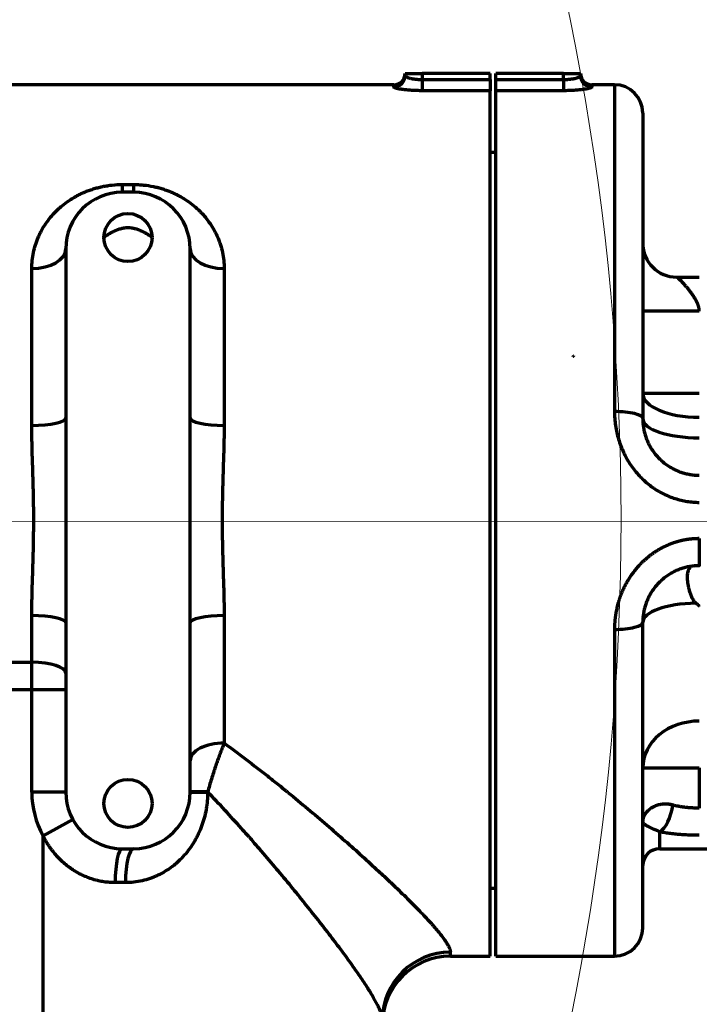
# Model space of a CAD drawing. Header units: millimetres. Extents: x -170 to 6906, y -2212 to 4257.
# Tile 187 of 256: x 5104 to 5225, y -1327 to -1153. Entities that reach past the tile are written whole.
import ezdxf

# ---------------------------------------------------------------- set-up
doc = ezdxf.new("R2010")
doc.units = ezdxf.units.MM
doc.layers.add('1', color=7, linetype='Continuous', true_color=0xffffff)
doc.styles.add('PC_TEXTSTYLE', font='ISOCP.SHX', dxfattribs={"width": 0.707, "bigfont": 'GBCBIG.SHX'})
doc.dimstyles.new('GB_DIMSTYLE', dxfattribs={"dimtxt": 50, "dimasz": 40, "dimexe": 1, "dimexo": 0, "dimgap": 1.5, "dimtad": 1, "dimdec": 1, "dimdsep": 46, "dimtxsty": 'PC_TEXTSTYLE', "dimcen": 0, "dimclrd": 256, "dimclrt": 3, "dimadec": 1, "dimazin": 2, "dimtp": 0.1, "dimtm": 0.1, "dimtfac": 0.71, "dimtdec": 1, "dimtmove": 0, "dimatfit": 3, "dimfxl": 1, "dimtfill": 1, "dimarcsym": 0})

# ---------------------------------------------------------------- blocks, each defined once
blk = doc.blocks.new('*D40')
at = {"lineweight": -2, "transparency": 16777216}
for p, q in [((5298.6, -811.42), (5142.71, -938.98)), ((4772.64, -1241.78), (5111.75, -964.31))]:
    blk.add_line(p, q, dxfattribs=at)
at = {"lineweight": 18, "transparency": 16777216}
blk.add_solid([(5138.49, -933.82), (5146.93, -944.14), (5111.75, -964.31)], dxfattribs=at)
at = {"layer": 'Defpoints', "color": 0, "lineweight": 18, "transparency": 16777216}
for p in [(5111.75, -964.31), (4772.64, -1241.78)]:
    blk.add_point(p, dxfattribs=at)
at = {"color": 3, "lineweight": 18, "transparency": 16777216, "insert": (5244.53, -821.43), "char_height": 50, "attachment_point": 5, "rotation": 39.291, "style": 'PC_TEXTSTYLE', "bg_fill": 3, "box_fill_scale": 1.1, "bg_fill_color": 256, "bg_fill_true_color": 13158600, "bg_fill_transparency": 0}
blk.add_mtext('R625', dxfattribs=at)

msp = doc.modelspace()

# ---------------------------------------------------------------- linework, layer by layer
at = {"lineweight": 18}
msp.add_line((6304.07, -1242.31), (4373.58, -1241.78), dxfattribs=at)
at = {"color": 0, "lineweight": 18}
msp.add_arc((4772.64, -1241.78), 438.16, 198.7055, 161.3695, dxfattribs=at)
at = {"layer": '1', "color": 0, "linetype": 'Continuous', "lineweight": 70}
for p, q in [((5172.64, -1162.78), (5175.64, -1162.78)), ((5172.64, -1163.19), (5172.64, -1162.78)), ((5187.64, -1162.78), (5175.64, -1162.78)), ((5175.64, -1162.78), (5175.64, -1163.86)), ((5175.64, -1163.86), (5187.64, -1163.86)), ((5175.64, -1163.86), (5175.64, -1165.83)), ((5187.64, -1163.86), (5187.64, -1162.78)), ((5187.64, -1163.86), (5187.64, -1165.83)), ((5188.64, -1163.86), (5188.64, -1162.78)), ((5200.64, -1162.78), (5188.64, -1162.78)), ((5188.64, -1165.83), (5188.64, -1163.86)), ((5188.64, -1163.86), (5200.64, -1163.86)), ((5200.64, -1162.78), (5203.64, -1162.78)), ((5200.64, -1163.86), (5200.64, -1162.78)), ((5200.64, -1163.86), (5200.64, -1165.83)), ((5203.64, -1162.78), (5203.64, -1163.19)), ((5170.64, -1164.78), (5049.64, -1164.78)), ((5170.64, -1165.18), (5170.64, -1164.78)), ((5209.64, -1164.78), (5205.64, -1164.78)), ((5205.64, -1164.78), (5205.64, -1165.18)), ((5209.64, -1164.78), (5209.64, -1222.53)), ((5187.64, -1165.83), (5175.64, -1165.83)), ((5187.64, -1318.78), (5187.64, -1165.83)), ((5188.64, -1318.78), (5188.64, -1165.83)), ((5200.64, -1165.83), (5188.64, -1165.83)), ((5214.64, -1169.78), (5214.64, -1223.78)), ((5188.64, -1176.78), (5187.64, -1176.78)), ((5122.64, -1182.41), (5122.64, -1183.78)), ((5122.64, -1182.41), (5124.64, -1182.41)), ((5124.64, -1182.41), (5124.64, -1183.78)), ((5124.64, -1183.78), (5122.64, -1183.78)), ((5112.64, -1193.78), (5112.64, -1223.67)), ((5134.64, -1223.67), (5134.64, -1193.78)), ((5106.64, -1224.98), (5106.64, -1197.25)), ((5140.64, -1197.25), (5140.64, -1224.98)), ((5220.64, -1198.78), (5224.64, -1198.78)), ((5224.64, -1204.78), (5214.64, -1204.78)), ((5214.64, -1219.31), (5224.64, -1219.31)), ((5112.64, -1223.67), (5112.64, -1259.89)), ((5134.64, -1259.89), (5134.64, -1223.67)), ((5106.64, -1266.82), (5106.64, -1258.59)), ((5140.64, -1258.59), (5140.64, -1281.14)), ((5112.64, -1259.89), (5112.64, -1289.78)), ((5134.64, -1289.78), (5134.64, -1259.89)), ((5209.64, -1261.03), (5209.64, -1318.78)), ((5214.64, -1313.78), (5214.64, -1259.78)), ((5070.64, -1266.82), (5106.64, -1266.82)), ((5106.64, -1271.7), (5106.64, -1266.82)), ((5106.64, -1271.7), (5070.64, -1271.7)), ((5106.64, -1289.78), (5106.64, -1271.7)), ((5112.64, -1271.7), (5106.64, -1271.7)), ((5214.64, -1285.48), (5224.64, -1285.48)), ((5112.64, -1289.78), (5106.64, -1289.78)), ((5137.73, -1289.75), (5134.64, -1289.75)), ((5134.64, -1289.78), (5137.73, -1289.78)), ((5137.73, -1289.75), (5137.73, -1289.78)), ((5113.89, -1294.63), (5108.64, -1297.53)), ((5108.64, -1379.28), (5108.64, -1297.53)), ((5217.64, -1299.78), (5217.64, -1296.82)), ((5122.64, -1299.78), (5124.64, -1299.78)), ((5217.64, -1299.78), (5258.18, -1299.78)), ((5123.18, -1305.78), (5121.37, -1305.78)), ((5187.64, -1306.78), (5188.64, -1306.78)), ((5180.64, -1318.78), (5180.64, -1318.08)), ((5180.64, -1318.78), (5187.64, -1318.78)), ((5188.64, -1318.78), (5209.64, -1318.78))]:
    msp.add_line(p, q, dxfattribs=at)
for centre in [(5123.64, -1191.78), (5123.64, -1291.78)]:
    msp.add_circle(centre, 4.25, dxfattribs=at)
for centre, radius, start, end in [((5170.64, -1162.78), 2, 270, 0), ((5205.64, -1162.78), 2, 180, 270), ((5209.64, -1169.78), 5, 0, 90), ((5122.64, -1193.78), 10, 90, 180), ((5124.64, -1193.78), 10, 0, 90), ((5220.64, -1192.78), 6, 180, 270), ((5122.64, -1289.78), 16, 180, 208.955), ((5122.64, -1289.78), 10, 180, 270), ((5124.64, -1289.78), 10, 270, 0), ((5217.64, -1302.78), 3, 90, 180), ((5209.64, -1313.78), 5, 270, 0), ((5180.64, -1330.78), 12, 90, 180)]:
    msp.add_arc(centre, radius, start, end, dxfattribs=at)
for centre, major_axis, ratio, start_param, end_param in [((5170.64, -1163.19), (-2, 0), 0.994859, 1.570796, 3.141593), ((5205.64, -1163.19), (-2, 0), 0.994859, 0, 1.570796), ((5106.64, -1193.78), (6, 0), 0.578313, 4.712389, 6.283185), ((5140.64, -1193.78), (-6, 0), 0.578313, 0, 1.570796), ((5202.37, -1211.6), (2.6, -1.5), 0.332619, 4.901471, 4.902395), ((5224.64, -1219.31), (-10, 0), 0.424004, 0, 1.570796), ((5209.64, -1223.78), (5, 0), 0.25, 0, 1.570797), ((5106.64, -1223.67), (6, 0), 0.218202, 4.712389, 6.283185), ((5140.64, -1223.67), (-6, 0), 0.218202, 0, 1.570796), ((5224.64, -1223.78), (-10, 0), 0.339623, 0, 1.570796), ((5224.64, -1259.78), (10, 0), 0.339623, 1.630722, 3.141593), ((5106.64, -1259.89), (6, 0), 0.218202, 0, 1.570796), ((5140.64, -1259.89), (-6, 0), 0.218202, 4.712389, 6.283185), ((5209.64, -1259.78), (5, 0), 0.25, 4.712389, 6.283186), ((5106.64, -1268.77), (-6, 0), 0.32518, 3.141593, 4.712389), ((5224.64, -1285.48), (10, 0), 0.824379, 1.570796, 3.141593), ((5140.64, -1284.2), (6, 0), 0.511087, 1.570796, 3.141593), ((5217.64, -1292.07), (-0.86, -4.92), 0.461138, 0.363786, 1.651587), ((5122.64, -1305.78), (0, -6), 0.212121, 3.141593, 4.712389), ((5124.64, -1305.78), (0, -6), 0.242424, 3.141593, 4.712389), ((5180.64, -1329.97), (-12, 0), 0.990869, 4.712389, 6.283185)]:
    msp.add_ellipse(centre, major_axis=major_axis, ratio=ratio, start_param=start_param, end_param=end_param, dxfattribs=at)
for points, knots in [([(5172.64, -1163.19), (5172.64, -1163.21), (5172.65, -1163.24), (5172.68, -1163.28), (5172.7, -1163.3), (5172.71, -1163.3), (5172.72, -1163.31), (5172.72, -1163.32), (5172.74, -1163.33), (5172.75, -1163.34), (5172.8, -1163.37), (5172.86, -1163.41), (5172.94, -1163.45), (5173.01, -1163.47), (5173.05, -1163.49), (5173.09, -1163.5), (5173.11, -1163.51), (5173.13, -1163.52), (5173.19, -1163.54), (5173.31, -1163.58), (5173.51, -1163.63), (5173.65, -1163.66), (5173.76, -1163.69), (5173.8, -1163.69), (5173.88, -1163.71), (5173.92, -1163.72), (5174.04, -1163.74), (5174.21, -1163.76), (5174.39, -1163.79), (5174.53, -1163.8), (5174.57, -1163.81), (5174.64, -1163.81), (5174.67, -1163.82), (5174.71, -1163.82), (5174.83, -1163.83), (5175.05, -1163.85), (5175.24, -1163.85), (5175.44, -1163.86), (5175.54, -1163.86), (5175.64, -1163.86)], [0, 0, 0, 0, 0.0625, 0.125, 0.125, 0.140625, 0.140625, 0.15625, 0.15625, 0.1875, 0.1875, 0.25, 0.3125, 0.3125, 0.34375, 0.359375, 0.359375, 0.375, 0.375, 0.4375, 0.5, 0.5625, 0.5625, 0.59375, 0.59375, 0.625, 0.625, 0.6875, 0.75, 0.75, 0.78125, 0.78125, 0.796875, 0.796875, 0.8125, 0.875, 0.9375, 0.9375, 1, 1, 1, 1]), ([(5200.64, -1163.86), (5200.74, -1163.86), (5200.84, -1163.86), (5201.03, -1163.85), (5201.23, -1163.85), (5201.42, -1163.83), (5201.54, -1163.82), (5201.56, -1163.82), (5201.61, -1163.82), (5201.64, -1163.81), (5201.71, -1163.81), (5201.75, -1163.8), (5201.89, -1163.79), (5202.07, -1163.76), (5202.23, -1163.74), (5202.36, -1163.72), (5202.4, -1163.71), (5202.47, -1163.69), (5202.51, -1163.69), (5202.63, -1163.66), (5202.77, -1163.63), (5202.97, -1163.58), (5203.08, -1163.54), (5203.15, -1163.52), (5203.16, -1163.51), (5203.19, -1163.5), (5203.23, -1163.49), (5203.26, -1163.47), (5203.33, -1163.45), (5203.42, -1163.41), (5203.48, -1163.37), (5203.52, -1163.34), (5203.54, -1163.33), (5203.55, -1163.32), (5203.56, -1163.31), (5203.57, -1163.3), (5203.6, -1163.28), (5203.63, -1163.24), (5203.64, -1163.21), (5203.64, -1163.19)], [0, 0, 0, 0, 0.0625, 0.0625, 0.125, 0.1875, 0.1875, 0.203125, 0.203125, 0.21875, 0.21875, 0.25, 0.25, 0.3125, 0.375, 0.375, 0.40625, 0.40625, 0.4375, 0.4375, 0.5, 0.5625, 0.625, 0.625, 0.640625, 0.640625, 0.65625, 0.6875, 0.6875, 0.75, 0.8125, 0.8125, 0.84375, 0.84375, 0.859375, 0.859375, 0.875, 0.9375, 1, 1, 1, 1]), ([(5175.64, -1165.83), (5175.47, -1165.83), (5175.31, -1165.83), (5174.99, -1165.83), (5174.67, -1165.82), (5174.36, -1165.81), (5174.16, -1165.8), (5174.12, -1165.8), (5174.05, -1165.79), (5174.01, -1165.79), (5173.89, -1165.78), (5173.81, -1165.78), (5173.59, -1165.76), (5173.3, -1165.74), (5173.02, -1165.72), (5172.81, -1165.7), (5172.71, -1165.69), (5172.61, -1165.67), (5172.55, -1165.67), (5172.52, -1165.66), (5172.36, -1165.64), (5172.12, -1165.61), (5171.9, -1165.58), (5171.69, -1165.54), (5171.59, -1165.53), (5171.45, -1165.5), (5171.41, -1165.49), (5171.32, -1165.47), (5171.28, -1165.46), (5171.16, -1165.43), (5171.02, -1165.4), (5170.91, -1165.36), (5170.84, -1165.33), (5170.81, -1165.32), (5170.78, -1165.31), (5170.77, -1165.3), (5170.75, -1165.29), (5170.75, -1165.29), (5170.7, -1165.27), (5170.66, -1165.23), (5170.64, -1165.2), (5170.64, -1165.18)], [0, 0, 0, 0, 0.0625, 0.0625, 0.125, 0.1875, 0.1875, 0.203125, 0.203125, 0.21875, 0.21875, 0.25, 0.25, 0.3125, 0.375, 0.375, 0.40625, 0.421875, 0.421875, 0.4375, 0.4375, 0.5, 0.5625, 0.5625, 0.625, 0.625, 0.65625, 0.65625, 0.6875, 0.6875, 0.75, 0.8125, 0.8125, 0.84375, 0.84375, 0.859375, 0.859375, 0.875, 0.875, 0.9375, 1, 1, 1, 1]), ([(5205.64, -1165.18), (5205.64, -1165.2), (5205.62, -1165.23), (5205.57, -1165.27), (5205.53, -1165.29), (5205.52, -1165.29), (5205.5, -1165.3), (5205.49, -1165.31), (5205.46, -1165.32), (5205.44, -1165.33), (5205.37, -1165.36), (5205.26, -1165.4), (5205.11, -1165.43), (5205, -1165.46), (5204.96, -1165.47), (5204.87, -1165.49), (5204.83, -1165.5), (5204.69, -1165.53), (5204.59, -1165.54), (5204.38, -1165.58), (5204.16, -1165.61), (5203.92, -1165.64), (5203.76, -1165.66), (5203.73, -1165.67), (5203.66, -1165.67), (5203.56, -1165.69), (5203.46, -1165.7), (5203.26, -1165.72), (5202.98, -1165.74), (5202.69, -1165.76), (5202.46, -1165.78), (5202.39, -1165.78), (5202.27, -1165.79), (5202.23, -1165.79), (5202.15, -1165.8), (5202.12, -1165.8), (5201.92, -1165.81), (5201.61, -1165.82), (5201.29, -1165.83), (5200.96, -1165.83), (5200.8, -1165.83), (5200.64, -1165.83)], [0, 0, 0, 0, 0.0625, 0.125, 0.125, 0.140625, 0.140625, 0.15625, 0.15625, 0.1875, 0.1875, 0.25, 0.3125, 0.3125, 0.34375, 0.34375, 0.375, 0.375, 0.4375, 0.4375, 0.5, 0.5625, 0.5625, 0.578125, 0.578125, 0.59375, 0.625, 0.625, 0.6875, 0.75, 0.75, 0.78125, 0.78125, 0.796875, 0.796875, 0.8125, 0.8125, 0.875, 0.9375, 0.9375, 1, 1, 1, 1]), ([(5106.64, -1197.25), (5106.64, -1196.77), (5106.66, -1196.29), (5106.76, -1195.35), (5106.84, -1194.88), (5107.03, -1193.97), (5107.14, -1193.52), (5107.42, -1192.64), (5107.59, -1192.2), (5107.81, -1191.67), (5107.86, -1191.56), (5107.94, -1191.4), (5107.96, -1191.35), (5108.01, -1191.24), (5108.14, -1190.98), (5108.27, -1190.72), (5108.61, -1190.11), (5108.85, -1189.71), (5109.37, -1188.94), (5109.65, -1188.57), (5110.25, -1187.85), (5110.57, -1187.49), (5111.08, -1186.99), (5111.26, -1186.82), (5111.53, -1186.57), (5111.62, -1186.49), (5111.81, -1186.33), (5111.9, -1186.25), (5112.38, -1185.85), (5112.78, -1185.56), (5113.4, -1185.13), (5113.62, -1184.99), (5114.05, -1184.73), (5114.28, -1184.6), (5114.73, -1184.35), (5114.97, -1184.23), (5115.33, -1184.05), (5115.45, -1183.99), (5115.63, -1183.91), (5115.69, -1183.88), (5115.82, -1183.83), (5116.13, -1183.69), (5116.7, -1183.46), (5117.22, -1183.29), (5117.75, -1183.12), (5118.02, -1183.04), (5118.57, -1182.9), (5118.85, -1182.83), (5119.2, -1182.76), (5119.27, -1182.74), (5119.42, -1182.71), (5119.49, -1182.7), (5119.7, -1182.66), (5119.85, -1182.64), (5120.28, -1182.57), (5120.57, -1182.53), (5121.45, -1182.44), (5122.04, -1182.41), (5122.64, -1182.41)], [0, 0, 0, 0, 0.0625, 0.0625, 0.125, 0.125, 0.1875, 0.1875, 0.25, 0.25, 0.265625, 0.265625, 0.273437, 0.273437, 0.28125, 0.3125, 0.3125, 0.375, 0.375, 0.4375, 0.4375, 0.5, 0.5, 0.53125, 0.53125, 0.546875, 0.546875, 0.5625, 0.5625, 0.625, 0.625, 0.65625, 0.65625, 0.6875, 0.6875, 0.71875, 0.71875, 0.734375, 0.734375, 0.742187, 0.742187, 0.75, 0.78125, 0.8125, 0.8125, 0.84375, 0.84375, 0.875, 0.875, 0.882812, 0.882812, 0.890625, 0.890625, 0.90625, 0.90625, 0.9375, 0.9375, 1, 1, 1, 1]), ([(5124.64, -1182.41), (5124.94, -1182.41), (5125.53, -1182.43), (5126.12, -1182.47), (5126.99, -1182.56), (5127.56, -1182.65), (5128.27, -1182.8), (5128.41, -1182.83), (5128.62, -1182.88), (5128.69, -1182.89), (5128.83, -1182.93), (5129.18, -1183.02), (5129.51, -1183.11), (5130.05, -1183.28), (5130.31, -1183.37), (5130.82, -1183.56), (5131.33, -1183.76), (5131.82, -1183.99), (5132.12, -1184.13), (5132.18, -1184.16), (5132.3, -1184.22), (5132.47, -1184.31), (5132.65, -1184.4), (5132.99, -1184.59), (5133.22, -1184.72), (5133.65, -1184.99), (5133.87, -1185.13), (5134.49, -1185.55), (5134.89, -1185.85), (5135.65, -1186.47), (5136.01, -1186.8), (5136.39, -1187.18), (5136.44, -1187.23), (5136.52, -1187.31), (5136.65, -1187.44), (5136.77, -1187.57), (5137.01, -1187.84), (5137.17, -1188.02), (5137.62, -1188.56), (5137.9, -1188.94), (5138.42, -1189.71), (5138.67, -1190.1), (5139.11, -1190.91), (5139.32, -1191.32), (5139.59, -1191.96), (5139.68, -1192.18), (5139.78, -1192.45), (5139.8, -1192.51), (5139.84, -1192.62), (5139.86, -1192.68), (5139.92, -1192.84), (5139.95, -1192.95), (5140.13, -1193.51), (5140.25, -1193.96), (5140.44, -1194.88), (5140.51, -1195.35), (5140.61, -1196.29), (5140.64, -1196.77), (5140.64, -1197.25)], [0, 0, 0, 0, 0.03125, 0.0625, 0.0625, 0.125, 0.125, 0.140625, 0.140625, 0.148438, 0.148438, 0.15625, 0.1875, 0.1875, 0.21875, 0.21875, 0.25, 0.28125, 0.28125, 0.289063, 0.289063, 0.296875, 0.3125, 0.3125, 0.34375, 0.34375, 0.375, 0.375, 0.4375, 0.4375, 0.5, 0.5, 0.507813, 0.507813, 0.515625, 0.53125, 0.53125, 0.5625, 0.5625, 0.625, 0.625, 0.6875, 0.6875, 0.75, 0.75, 0.78125, 0.78125, 0.789063, 0.789063, 0.796875, 0.796875, 0.8125, 0.8125, 0.875, 0.875, 0.9375, 0.9375, 1, 1, 1, 1]), ([(5119.39, -1191.72), (5119.54, -1191.61), (5119.69, -1191.51), (5120.01, -1191.31), (5120.16, -1191.21), (5120.49, -1191.02), (5120.65, -1190.93), (5120.9, -1190.79), (5120.99, -1190.75), (5121.16, -1190.66), (5121.24, -1190.62), (5121.51, -1190.5), (5121.68, -1190.43), (5122.05, -1190.29), (5122.24, -1190.23), (5122.46, -1190.18), (5122.48, -1190.17), (5122.53, -1190.16), (5122.61, -1190.14), (5122.78, -1190.1), (5122.93, -1190.08), (5123.13, -1190.05), (5123.23, -1190.04), (5123.38, -1190.03), (5123.43, -1190.03), (5123.54, -1190.02), (5123.59, -1190.02), (5123.85, -1190.02), (5124.05, -1190.04), (5124.35, -1190.08), (5124.45, -1190.09), (5124.6, -1190.12), (5124.68, -1190.14), (5124.75, -1190.16), (5124.8, -1190.17), (5124.82, -1190.18), (5125.04, -1190.23), (5125.23, -1190.29), (5125.6, -1190.43), (5125.77, -1190.5), (5126.12, -1190.66), (5126.29, -1190.75), (5126.54, -1190.88), (5126.63, -1190.93), (5126.79, -1191.02), (5126.87, -1191.07), (5127.11, -1191.21), (5127.27, -1191.31), (5127.58, -1191.51), (5127.74, -1191.61), (5127.89, -1191.72)], [0, 0, 0, 0, 0.0625, 0.0625, 0.125, 0.125, 0.1875, 0.1875, 0.21875, 0.21875, 0.25, 0.25, 0.3125, 0.3125, 0.375, 0.375, 0.382812, 0.382812, 0.390625, 0.40625, 0.4375, 0.4375, 0.46875, 0.46875, 0.484375, 0.484375, 0.5, 0.5, 0.5625, 0.5625, 0.59375, 0.59375, 0.609375, 0.617187, 0.617187, 0.625, 0.625, 0.6875, 0.6875, 0.75, 0.75, 0.8125, 0.8125, 0.84375, 0.84375, 0.875, 0.875, 0.9375, 0.9375, 1, 1, 1, 1]), ([(5224.64, -1204.78), (5224.64, -1204.76), (5224.64, -1204.68), (5224.63, -1204.57), (5224.62, -1204.44), (5224.6, -1204.31), (5224.57, -1204.18), (5224.54, -1204.05), (5224.5, -1203.92), (5224.46, -1203.78), (5224.41, -1203.64), (5224.35, -1203.5), (5224.29, -1203.35), (5224.22, -1203.21), (5224.14, -1203.06), (5224.06, -1202.9), (5223.98, -1202.75), (5223.89, -1202.59), (5223.79, -1202.44), (5223.69, -1202.28), (5223.59, -1202.12), (5223.48, -1201.96), (5223.37, -1201.8), (5223.26, -1201.64), (5223.14, -1201.48), (5223.02, -1201.32), (5222.9, -1201.16), (5222.78, -1201), (5222.65, -1200.85), (5222.53, -1200.69), (5222.4, -1200.54), (5222.27, -1200.39), (5222.15, -1200.25), (5222.02, -1200.1), (5221.9, -1199.96), (5221.77, -1199.83), (5221.65, -1199.7), (5221.53, -1199.58), (5221.41, -1199.46), (5221.3, -1199.35), (5221.2, -1199.25), (5221.11, -1199.17), (5221.03, -1199.09), (5220.95, -1199.03), (5220.88, -1198.97), (5220.82, -1198.92), (5220.77, -1198.88), (5220.73, -1198.85), (5220.7, -1198.82), (5220.67, -1198.81), (5220.65, -1198.79), (5220.64, -1198.79), (5220.64, -1198.78), (5220.64, -1198.78), (5220.64, -1198.78)], [0, 0, 0, 0, 0.010144, 0.024859, 0.039743, 0.054832, 0.070174, 0.085812, 0.101777, 0.118089, 0.134764, 0.151823, 0.169286, 0.187152, 0.205413, 0.224069, 0.243111, 0.262528, 0.282301, 0.302413, 0.322844, 0.343576, 0.364597, 0.385881, 0.407411, 0.429177, 0.451169, 0.473373, 0.495781, 0.518389, 0.541194, 0.564196, 0.587399, 0.610809, 0.634432, 0.658298, 0.682468, 0.706933, 0.731404, 0.755265, 0.77839, 0.800784, 0.822441, 0.843351, 0.863523, 0.88296, 0.901632, 0.919558, 0.936763, 0.95328, 0.969148, 0.984407, 0.999107, 1, 1, 1, 1]), ([(5202.33, -1212.8), (5202.34, -1212.79), (5202.35, -1212.76), (5202.37, -1212.74), (5202.37, -1212.73)], [0, 0, 0, 0, 0.500028, 1, 1, 1, 1]), ([(5214.64, -1223.78), (5214.64, -1224.06), (5214.66, -1224.62), (5214.77, -1225.44), (5214.93, -1226.24), (5215.17, -1227.03), (5215.46, -1227.79), (5215.82, -1228.52), (5216.23, -1229.22), (5216.7, -1229.89), (5217.23, -1230.51), (5217.8, -1231.1), (5218.43, -1231.64), (5219.1, -1232.13), (5219.81, -1232.56), (5220.56, -1232.93), (5221.34, -1233.24), (5222.14, -1233.48), (5222.97, -1233.65), (5223.8, -1233.76), (5224.36, -1233.78), (5224.64, -1233.78)], [0, 0, 0, 0, 0.052632, 0.105263, 0.157895, 0.210527, 0.263158, 0.31579, 0.368422, 0.421053, 0.473685, 0.526317, 0.578949, 0.63158, 0.684212, 0.736844, 0.789475, 0.842107, 0.894739, 0.94737, 1, 1, 1, 1]), ([(5106.64, -1258.59), (5106.64, -1257.89), (5106.65, -1257.2), (5106.67, -1255.81), (5106.68, -1255.12), (5106.72, -1253.72), (5106.76, -1252.33), (5106.81, -1250.93), (5106.85, -1249.53), (5106.87, -1248.83), (5106.91, -1247.42), (5106.93, -1246.72), (5106.95, -1245.3), (5106.96, -1244.6), (5106.97, -1243.71), (5106.97, -1243.54), (5106.98, -1243.18), (5106.98, -1243), (5106.98, -1242.47), (5106.98, -1242.12), (5106.98, -1241.06), (5106.98, -1240.35), (5106.96, -1238.94), (5106.95, -1238.24), (5106.92, -1236.83), (5106.91, -1236.13), (5106.87, -1234.73), (5106.85, -1234.03), (5106.81, -1232.63), (5106.76, -1231.23), (5106.72, -1229.84), (5106.68, -1228.45), (5106.67, -1227.75), (5106.65, -1226.37), (5106.64, -1225.67), (5106.64, -1224.98)], [0, 0, 0, 0, 0.0625, 0.0625, 0.125, 0.125, 0.1875, 0.25, 0.25, 0.3125, 0.3125, 0.375, 0.375, 0.4375, 0.4375, 0.453125, 0.453125, 0.46875, 0.46875, 0.5, 0.5, 0.5625, 0.5625, 0.625, 0.625, 0.6875, 0.6875, 0.75, 0.75, 0.8125, 0.875, 0.875, 0.9375, 0.9375, 1, 1, 1, 1]), ([(5140.64, -1224.98), (5140.64, -1225.67), (5140.63, -1226.37), (5140.61, -1227.76), (5140.59, -1228.45), (5140.56, -1229.84), (5140.51, -1231.24), (5140.47, -1232.64), (5140.43, -1234.04), (5140.41, -1234.74), (5140.37, -1236.15), (5140.35, -1236.85), (5140.32, -1238.26), (5140.31, -1238.97), (5140.3, -1239.86), (5140.3, -1240.03), (5140.3, -1240.39), (5140.3, -1240.56), (5140.3, -1241.09), (5140.3, -1241.45), (5140.3, -1242.51), (5140.3, -1243.22), (5140.31, -1244.63), (5140.32, -1245.33), (5140.35, -1246.74), (5140.37, -1247.44), (5140.41, -1248.84), (5140.43, -1249.54), (5140.47, -1250.94), (5140.51, -1252.34), (5140.56, -1253.73), (5140.59, -1255.12), (5140.61, -1255.81), (5140.63, -1257.2), (5140.64, -1257.89), (5140.64, -1258.59)], [0, 0, 0, 0, 0.0625, 0.0625, 0.125, 0.125, 0.1875, 0.25, 0.25, 0.3125, 0.3125, 0.375, 0.375, 0.4375, 0.4375, 0.453125, 0.453125, 0.46875, 0.46875, 0.5, 0.5, 0.5625, 0.5625, 0.625, 0.625, 0.6875, 0.6875, 0.75, 0.75, 0.8125, 0.875, 0.875, 0.9375, 0.9375, 1, 1, 1, 1]), ([(5224.64, -1244.99), (5224.62, -1244.99), (5224.58, -1244.99), (5224.52, -1244.99), (5224.46, -1244.99), (5224.4, -1244.99), (5224.34, -1245), (5224.28, -1245), (5224.22, -1245), (5224.16, -1245), (5224.1, -1245), (5224.04, -1245.01), (5223.98, -1245.01), (5223.92, -1245.01), (5223.86, -1245.01), (5223.8, -1245.02), (5223.74, -1245.02), (5223.67, -1245.03), (5223.61, -1245.03), (5223.55, -1245.03), (5223.49, -1245.04), (5223.43, -1245.05), (5223.36, -1245.05), (5223.3, -1245.06), (5223.24, -1245.06), (5223.17, -1245.07), (5223.11, -1245.08), (5223.05, -1245.08), (5222.98, -1245.09), (5222.92, -1245.1), (5222.86, -1245.11), (5222.79, -1245.11), (5222.73, -1245.12), (5222.66, -1245.13), (5222.6, -1245.14), (5222.53, -1245.15), (5222.47, -1245.16), (5222.4, -1245.17), (5222.34, -1245.18), (5222.27, -1245.19), (5222.21, -1245.21), (5222.14, -1245.22), (5222.08, -1245.23), (5222.01, -1245.24), (5221.94, -1245.25), (5221.88, -1245.27), (5221.81, -1245.28), (5221.74, -1245.29), (5221.68, -1245.31), (5221.61, -1245.32), (5221.54, -1245.34), (5221.48, -1245.35), (5221.41, -1245.37), (5221.34, -1245.39), (5221.27, -1245.4), (5221.21, -1245.42), (5221.14, -1245.44), (5221.07, -1245.45), (5221, -1245.47), (5220.93, -1245.49), (5220.87, -1245.51), (5220.8, -1245.53), (5220.73, -1245.55), (5220.66, -1245.57), (5220.59, -1245.59), (5220.52, -1245.61), (5220.46, -1245.63), (5220.39, -1245.65), (5220.32, -1245.67), (5220.25, -1245.69), (5220.18, -1245.72), (5220.11, -1245.74), (5220.04, -1245.76), (5219.97, -1245.79), (5219.9, -1245.81), (5219.83, -1245.84), (5219.76, -1245.86), (5219.69, -1245.89), (5219.62, -1245.92), (5219.55, -1245.94), (5219.48, -1245.97), (5219.41, -1246), (5219.34, -1246.02), (5219.27, -1246.05), (5219.2, -1246.08), (5219.13, -1246.11), (5218.91, -1246.21), (5218.53, -1246.38), (5218, -1246.64), (5217.49, -1246.93), (5216.99, -1247.23), (5216.59, -1247.5), (5216.28, -1247.71), (5216.05, -1247.88), (5215.82, -1248.06), (5215.56, -1248.26), (5215.3, -1248.48), (5214.98, -1248.76), (5214.61, -1249.1), (5214.15, -1249.56), (5213.66, -1250.09), (5213.16, -1250.7), (5212.71, -1251.3), (5212.31, -1251.89), (5211.96, -1252.46), (5211.7, -1252.92), (5211.5, -1253.28), (5211.36, -1253.56), (5211.22, -1253.87), (5211.07, -1254.18), (5210.95, -1254.47), (5210.86, -1254.7), (5210.78, -1254.89), (5210.7, -1255.09), (5210.63, -1255.3), (5210.55, -1255.51), (5210.48, -1255.73), (5210.41, -1255.96), (5210.33, -1256.2), (5210.24, -1256.52), (5210.14, -1256.91), (5210.03, -1257.36), (5209.94, -1257.81), (5209.88, -1258.14), (5209.85, -1258.37), (5209.83, -1258.49), (5209.81, -1258.62), (5209.79, -1258.75), (5209.78, -1258.87), (5209.76, -1259), (5209.74, -1259.12), (5209.73, -1259.25), (5209.72, -1259.38), (5209.71, -1259.5), (5209.7, -1259.63), (5209.69, -1259.76), (5209.68, -1259.89), (5209.67, -1260.01), (5209.66, -1260.14), (5209.66, -1260.27), (5209.65, -1260.4), (5209.65, -1260.52), (5209.64, -1260.65), (5209.64, -1260.78), (5209.64, -1260.91), (5209.64, -1260.99), (5209.64, -1261.03)], [0, 0, 0, 0, 0.002393, 0.004795, 0.007204, 0.009622, 0.012048, 0.014482, 0.016925, 0.019376, 0.021834, 0.024302, 0.026777, 0.029261, 0.031753, 0.034253, 0.036761, 0.039278, 0.041803, 0.044336, 0.046877, 0.049427, 0.051985, 0.054551, 0.057126, 0.059709, 0.0623, 0.064899, 0.067507, 0.070123, 0.072747, 0.07538, 0.078021, 0.08067, 0.083328, 0.085994, 0.088668, 0.091351, 0.094042, 0.096742, 0.099449, 0.102166, 0.10489, 0.107623, 0.110364, 0.113114, 0.115872, 0.118639, 0.121414, 0.124197, 0.126989, 0.129789, 0.132598, 0.135415, 0.138241, 0.141075, 0.143917, 0.146768, 0.149627, 0.152495, 0.155372, 0.158257, 0.16115, 0.164052, 0.166963, 0.169882, 0.172809, 0.175746, 0.17869, 0.181643, 0.184605, 0.187576, 0.190555, 0.193542, 0.196538, 0.199543, 0.202557, 0.205578, 0.208609, 0.211648, 0.214696, 0.217753, 0.220818, 0.223892, 0.226974, 0.230066, 0.233165, 0.257014, 0.280888, 0.304791, 0.328722, 0.352684, 0.363297, 0.374716, 0.386944, 0.399981, 0.41383, 0.428494, 0.452941, 0.475144, 0.508504, 0.540594, 0.571403, 0.600925, 0.627706, 0.653944, 0.665837, 0.678539, 0.692048, 0.708254, 0.720994, 0.730265, 0.738687, 0.747412, 0.75644, 0.765772, 0.775406, 0.785345, 0.795586, 0.806131, 0.826234, 0.845712, 0.864564, 0.88279, 0.888073, 0.893361, 0.898653, 0.903949, 0.90925, 0.914555, 0.919865, 0.925179, 0.930497, 0.935819, 0.941146, 0.946476, 0.951811, 0.95715, 0.962493, 0.96784, 0.973191, 0.978545, 0.983904, 0.989265, 0.994631, 1, 1, 1, 1]), ([(5224.04, -1256.39), (5223.99, -1256.35), (5223.95, -1256.31), (5223.86, -1256.22), (5223.82, -1256.17), (5223.74, -1256.07), (5223.71, -1256.02), (5223.64, -1255.92), (5223.61, -1255.87), (5223.54, -1255.77), (5223.51, -1255.71), (5223.47, -1255.63), (5223.45, -1255.61), (5223.43, -1255.55), (5223.41, -1255.53), (5223.35, -1255.39), (5223.3, -1255.29), (5223.21, -1255.08), (5223.17, -1254.97), (5223.09, -1254.76), (5223.05, -1254.65), (5222.99, -1254.44), (5222.95, -1254.34), (5222.91, -1254.18), (5222.9, -1254.13), (5222.87, -1254.03), (5222.86, -1253.98), (5222.79, -1253.72), (5222.75, -1253.53), (5222.68, -1253.15), (5222.65, -1252.96), (5222.6, -1252.6), (5222.59, -1252.43), (5222.57, -1252.18), (5222.57, -1252.1), (5222.56, -1251.98), (5222.56, -1251.94), (5222.56, -1251.86), (5222.56, -1251.83), (5222.56, -1251.64), (5222.56, -1251.49), (5222.58, -1251.22), (5222.6, -1251.1), (5222.64, -1250.86), (5222.67, -1250.75), (5222.72, -1250.6), (5222.74, -1250.55), (5222.77, -1250.48), (5222.78, -1250.46), (5222.8, -1250.41), (5222.81, -1250.39), (5222.87, -1250.29), (5222.93, -1250.21), (5223.01, -1250.13), (5223.04, -1250.11), (5223.06, -1250.09)], [0, 0, 0, 0, 0.018791, 0.018791, 0.037583, 0.037583, 0.056374, 0.056374, 0.075165, 0.075165, 0.093957, 0.093957, 0.103352, 0.103352, 0.112748, 0.112748, 0.150331, 0.150331, 0.187913, 0.187913, 0.225496, 0.225496, 0.263079, 0.263079, 0.28187, 0.28187, 0.300661, 0.300661, 0.375827, 0.375827, 0.450992, 0.450992, 0.526158, 0.526158, 0.56374, 0.56374, 0.582532, 0.582532, 0.601323, 0.601323, 0.676488, 0.676488, 0.751654, 0.751654, 0.826819, 0.826819, 0.864402, 0.864402, 0.883193, 0.883193, 0.901984, 0.901984, 0.97715, 0.97715, 1, 1, 1, 1]), ([(5224.64, -1256.91), (5224.63, -1256.91), (5224.63, -1256.9), (5224.61, -1256.89), (5224.59, -1256.88), (5224.55, -1256.84), (5224.46, -1256.76), (5224.29, -1256.61), (5224.14, -1256.48), (5224.04, -1256.39)], [0, 0, 0, 0, 0.03125, 0.03125, 0.0625, 0.125, 0.25, 0.5, 1, 1, 1, 1]), ([(5140.64, -1281.14), (5140.51, -1281.46), (5140.38, -1281.79), (5140.12, -1282.45), (5140, -1282.79), (5139.74, -1283.48), (5139.61, -1283.83), (5139.42, -1284.37), (5139.33, -1284.64), (5139.23, -1284.91), (5139.17, -1285.1), (5139.14, -1285.19), (5138.98, -1285.65), (5138.74, -1286.38), (5138.5, -1287.12), (5138.27, -1287.87), (5138.16, -1288.24), (5137.94, -1288.99), (5137.83, -1289.37), (5137.73, -1289.75)], [0, 0, 0, 0, 0.125, 0.125, 0.25, 0.25, 0.375, 0.375, 0.4375, 0.46875, 0.46875, 0.5, 0.5, 0.625, 0.75, 0.75, 0.875, 0.875, 1, 1, 1, 1]), ([(5140.64, -1281.14), (5141.3, -1281.61), (5141.95, -1282.09), (5143.25, -1283.05), (5143.89, -1283.54), (5145.8, -1284.99), (5147.06, -1285.96), (5148.91, -1287.42), (5149.52, -1287.9), (5150.43, -1288.63), (5150.88, -1289), (5151.33, -1289.36), (5151.63, -1289.61), (5151.78, -1289.73), (5153.12, -1290.82), (5154.29, -1291.79), (5156.57, -1293.7), (5157.69, -1294.65), (5159.87, -1296.53), (5160.94, -1297.45), (5163.02, -1299.29), (5164.03, -1300.19), (5166.01, -1301.97), (5166.96, -1302.85), (5168.36, -1304.14), (5168.81, -1304.56), (5169.37, -1305.09), (5169.49, -1305.19), (5169.71, -1305.4), (5170.04, -1305.72), (5170.37, -1306.03), (5171.44, -1307.05), (5172.25, -1307.84), (5173.41, -1308.98), (5174.15, -1309.73), (5174.85, -1310.44), (5175.52, -1311.14), (5175.85, -1311.48), (5176.47, -1312.15), (5176.77, -1312.47), (5177.2, -1312.95), (5177.34, -1313.1), (5177.54, -1313.33), (5177.61, -1313.41), (5177.74, -1313.56), (5178.06, -1313.93), (5178.6, -1314.57), (5179.21, -1315.34), (5179.72, -1316.05), (5179.99, -1316.47), (5180.22, -1316.86), (5180.32, -1317.04), (5180.48, -1317.39), (5180.54, -1317.54), (5180.62, -1317.83), (5180.64, -1317.96), (5180.64, -1318.08)], [0, 0, 0, 0, 0.03125, 0.03125, 0.0625, 0.0625, 0.125, 0.125, 0.15625, 0.15625, 0.171875, 0.179687, 0.179687, 0.1875, 0.1875, 0.25, 0.25, 0.3125, 0.3125, 0.375, 0.375, 0.4375, 0.4375, 0.5, 0.5, 0.53125, 0.53125, 0.539062, 0.539062, 0.546875, 0.5625, 0.5625, 0.625, 0.625, 0.65625, 0.6875, 0.6875, 0.71875, 0.71875, 0.75, 0.75, 0.765625, 0.765625, 0.773437, 0.773437, 0.78125, 0.8125, 0.84375, 0.875, 0.90625, 0.90625, 0.9375, 0.9375, 0.96875, 0.96875, 1, 1, 1, 1]), ([(5137.73, -1289.78), (5137.73, -1290.31), (5137.71, -1290.82), (5137.64, -1291.6), (5137.61, -1291.86), (5137.57, -1292.18), (5137.56, -1292.24), (5137.54, -1292.37), (5137.53, -1292.44), (5137.5, -1292.63), (5137.48, -1292.76), (5137.36, -1293.39), (5137.25, -1293.89), (5136.98, -1294.87), (5136.83, -1295.35), (5136.48, -1296.3), (5136.28, -1296.77), (5136.01, -1297.34), (5135.95, -1297.45), (5135.84, -1297.68), (5135.78, -1297.79), (5135.6, -1298.12), (5135.48, -1298.34), (5135.09, -1298.99), (5134.82, -1299.4), (5134.24, -1300.2), (5133.93, -1300.58), (5133.27, -1301.32), (5132.93, -1301.67), (5132.52, -1302.05), (5132.48, -1302.09), (5132.38, -1302.18), (5132.24, -1302.3), (5131.92, -1302.58), (5131.63, -1302.81), (5131.04, -1303.26), (5130.64, -1303.53), (5129.81, -1304.04), (5129.38, -1304.27), (5128.71, -1304.59), (5128.48, -1304.69), (5128.2, -1304.8), (5128.14, -1304.83), (5128.02, -1304.87), (5127.85, -1304.94), (5127.68, -1305), (5127.09, -1305.2), (5126.62, -1305.34), (5125.66, -1305.56), (5125.17, -1305.64), (5124.19, -1305.75), (5123.69, -1305.78), (5123.18, -1305.78)], [0, 0, 0, 0, 0.0625, 0.0625, 0.09375, 0.09375, 0.101562, 0.101562, 0.109375, 0.109375, 0.125, 0.125, 0.1875, 0.1875, 0.25, 0.25, 0.3125, 0.3125, 0.328125, 0.328125, 0.34375, 0.34375, 0.375, 0.375, 0.4375, 0.4375, 0.5, 0.5, 0.5625, 0.5625, 0.570312, 0.570312, 0.578125, 0.59375, 0.625, 0.625, 0.6875, 0.6875, 0.75, 0.75, 0.78125, 0.78125, 0.789062, 0.789062, 0.796875, 0.8125, 0.8125, 0.875, 0.875, 0.9375, 0.9375, 1, 1, 1, 1]), ([(5168.64, -1329.97), (5168.64, -1329.84), (5168.62, -1329.7), (5168.56, -1329.38), (5168.51, -1329.2), (5168.39, -1328.83), (5168.24, -1328.43), (5168.04, -1327.97), (5167.69, -1327.25), (5167.4, -1326.72), (5166.89, -1325.84), (5166.71, -1325.54), (5166.42, -1325.06), (5166.3, -1324.86), (5166.17, -1324.65), (5166.11, -1324.57), (5166.09, -1324.53), (5166.01, -1324.4), (5165.74, -1323.98), (5165.45, -1323.55), (5164.98, -1322.83), (5164.73, -1322.46), (5163.95, -1321.34), (5163.4, -1320.55), (5162.23, -1318.92), (5161.6, -1318.07), (5160.62, -1316.76), (5160.28, -1316.31), (5159.77, -1315.63), (5159.59, -1315.4), (5159.24, -1314.94), (5159.07, -1314.71), (5158.17, -1313.55), (5157.43, -1312.6), (5155.91, -1310.68), (5155.13, -1309.7), (5153.52, -1307.72), (5152.7, -1306.71), (5151.01, -1304.67), (5150.15, -1303.64), (5148.38, -1301.55), (5147.48, -1300.5), (5146.09, -1298.91), (5145.63, -1298.37), (5145.04, -1297.7), (5144.92, -1297.57), (5144.68, -1297.3), (5144.56, -1297.17), (5144.2, -1296.76), (5143.96, -1296.49), (5142.76, -1295.15), (5141.78, -1294.07), (5139.78, -1291.91), (5138.77, -1290.82), (5137.73, -1289.75)], [0, 0, 0, 0, 0.03125, 0.03125, 0.0625, 0.0625, 0.09375, 0.125, 0.125, 0.1875, 0.1875, 0.21875, 0.21875, 0.234375, 0.238281, 0.238281, 0.242187, 0.242187, 0.25, 0.28125, 0.28125, 0.3125, 0.3125, 0.375, 0.375, 0.4375, 0.4375, 0.46875, 0.46875, 0.484375, 0.484375, 0.5, 0.5, 0.5625, 0.5625, 0.625, 0.625, 0.6875, 0.6875, 0.75, 0.75, 0.8125, 0.8125, 0.84375, 0.84375, 0.851562, 0.851562, 0.859375, 0.859375, 0.875, 0.875, 0.9375, 0.9375, 1, 1, 1, 1]), ([(5219.97, -1292.07), (5219.96, -1292.07), (5219.94, -1292.07), (5219.91, -1292.06), (5219.88, -1292.05), (5219.85, -1292.04), (5219.82, -1292.04), (5219.79, -1292.03), (5219.76, -1292.02), (5219.73, -1292.02), (5219.7, -1292.01), (5219.67, -1292), (5219.64, -1292), (5219.61, -1291.99), (5219.58, -1291.99), (5219.55, -1291.98), (5219.52, -1291.98), (5219.49, -1291.97), (5219.46, -1291.97), (5219.42, -1291.96), (5219.39, -1291.96), (5219.36, -1291.95), (5219.33, -1291.95), (5219.3, -1291.94), (5219.27, -1291.94), (5219.23, -1291.94), (5219.2, -1291.93), (5219.17, -1291.93), (5219.14, -1291.93), (5219.1, -1291.92), (5219.07, -1291.92), (5219.04, -1291.92), (5219.01, -1291.92), (5218.97, -1291.91), (5218.94, -1291.91), (5218.91, -1291.91), (5218.87, -1291.91), (5218.84, -1291.91), (5218.81, -1291.91), (5218.77, -1291.9), (5218.74, -1291.9), (5218.71, -1291.9), (5218.67, -1291.9), (5218.64, -1291.9), (5218.6, -1291.9), (5218.57, -1291.9), (5218.54, -1291.91), (5218.5, -1291.91), (5218.47, -1291.91), (5218.43, -1291.91), (5218.4, -1291.91), (5218.37, -1291.91), (5218.33, -1291.92), (5218.3, -1291.92), (5218.17, -1291.93), (5217.94, -1291.95), (5217.61, -1292.02), (5217.26, -1292.11), (5216.89, -1292.24), (5216.63, -1292.36), (5216.45, -1292.45), (5216.36, -1292.49), (5216.27, -1292.54), (5216.19, -1292.59), (5216.11, -1292.64), (5216.03, -1292.69), (5215.96, -1292.75), (5215.89, -1292.8), (5215.82, -1292.85), (5215.75, -1292.9), (5215.69, -1292.96), (5215.63, -1293.01), (5215.57, -1293.07), (5215.51, -1293.12), (5215.45, -1293.17), (5215.4, -1293.23), (5215.35, -1293.28), (5215.3, -1293.34), (5215.26, -1293.39), (5215.21, -1293.44), (5215.17, -1293.5), (5215.13, -1293.55), (5215.09, -1293.6), (5215.06, -1293.66), (5215.02, -1293.71), (5214.99, -1293.76), (5214.96, -1293.81), (5214.93, -1293.87), (5214.9, -1293.92), (5214.87, -1293.97), (5214.85, -1294.02), (5214.83, -1294.07), (5214.81, -1294.12), (5214.79, -1294.16), (5214.77, -1294.21), (5214.75, -1294.26), (5214.74, -1294.31), (5214.72, -1294.35), (5214.71, -1294.4), (5214.7, -1294.44), (5214.69, -1294.49), (5214.68, -1294.53), (5214.67, -1294.58), (5214.66, -1294.62), (5214.65, -1294.66), (5214.65, -1294.7), (5214.65, -1294.74), (5214.64, -1294.78), (5214.64, -1294.82), (5214.64, -1294.86), (5214.64, -1294.88), (5214.64, -1294.9)], [0, 0, 0, 0, 0.002968, 0.005953, 0.008956, 0.011976, 0.015014, 0.018069, 0.021142, 0.024232, 0.02734, 0.030466, 0.033608, 0.036768, 0.039946, 0.043141, 0.046353, 0.049583, 0.05283, 0.056095, 0.059377, 0.062677, 0.065994, 0.069328, 0.07268, 0.07605, 0.079437, 0.082842, 0.086264, 0.089704, 0.093161, 0.096636, 0.100129, 0.10364, 0.107168, 0.110714, 0.114278, 0.11786, 0.12146, 0.125077, 0.128713, 0.132366, 0.136038, 0.139727, 0.143435, 0.14716, 0.150904, 0.154666, 0.158446, 0.162244, 0.16606, 0.169895, 0.173748, 0.177619, 0.181509, 0.21688, 0.257145, 0.302325, 0.352459, 0.407598, 0.422031, 0.436352, 0.450562, 0.464661, 0.478649, 0.492527, 0.506296, 0.519954, 0.533502, 0.546939, 0.560265, 0.573481, 0.586586, 0.59958, 0.612463, 0.625234, 0.637893, 0.65044, 0.662875, 0.675196, 0.687405, 0.6995, 0.711482, 0.72335, 0.735105, 0.746746, 0.758272, 0.769684, 0.780981, 0.792163, 0.803229, 0.81418, 0.825014, 0.835732, 0.846332, 0.856816, 0.867183, 0.877432, 0.887563, 0.897576, 0.907471, 0.917249, 0.92691, 0.936454, 0.945881, 0.955191, 0.964385, 0.973463, 0.982425, 0.99127, 1, 1, 1, 1]), ([(5217.64, -1296.82), (5217.64, -1296.82), (5217.53, -1296.76), (5217.3, -1296.65), (5216.98, -1296.5), (5216.68, -1296.37), (5216.41, -1296.25), (5216.17, -1296.14), (5215.93, -1296.03), (5215.74, -1295.95), (5215.62, -1295.88), (5215.53, -1295.84), (5215.44, -1295.79), (5215.35, -1295.74), (5215.26, -1295.69), (5215.17, -1295.63), (5215.08, -1295.57), (5214.99, -1295.51), (5214.92, -1295.44), (5214.87, -1295.39), (5214.82, -1295.34), (5214.79, -1295.3), (5214.76, -1295.27), (5214.74, -1295.24), (5214.73, -1295.21), (5214.72, -1295.19), (5214.7, -1295.17), (5214.69, -1295.15), (5214.68, -1295.12), (5214.67, -1295.1), (5214.66, -1295.07), (5214.66, -1295.04), (5214.65, -1295.02), (5214.65, -1294.99), (5214.64, -1294.97), (5214.64, -1294.95), (5214.64, -1294.92), (5214.64, -1294.91), (5214.64, -1294.9)], [0, 0, 0, 0, 0.000002, 0.051973, 0.108219, 0.168843, 0.219087, 0.273733, 0.332836, 0.396454, 0.419988, 0.445898, 0.474196, 0.504892, 0.537998, 0.57353, 0.611501, 0.65193, 0.694836, 0.724604, 0.751462, 0.775396, 0.796395, 0.814447, 0.829543, 0.841675, 0.850836, 0.865584, 0.880096, 0.894371, 0.90841, 0.922211, 0.935774, 0.949099, 0.962184, 0.97503, 0.987635, 1, 1, 1, 1]), ([(5121.37, -1305.78), (5121.04, -1305.78), (5120.38, -1305.76), (5119.39, -1305.65), (5118.74, -1305.53), (5118.34, -1305.43), (5118.26, -1305.41), (5118.09, -1305.37), (5118.01, -1305.35), (5117.77, -1305.29), (5117.61, -1305.24), (5117.14, -1305.1), (5116.82, -1304.99), (5116.21, -1304.75), (5115.6, -1304.49), (5114.72, -1304.03), (5114.15, -1303.68), (5113.8, -1303.45), (5113.73, -1303.4), (5113.59, -1303.31), (5113.52, -1303.26), (5113.32, -1303.11), (5113.18, -1303.01), (5112.78, -1302.71), (5112.52, -1302.49), (5112.03, -1302.05), (5111.54, -1301.6), (5110.86, -1300.87), (5110.44, -1300.35), (5110.18, -1300.01), (5110.13, -1299.95), (5110.03, -1299.81), (5109.98, -1299.74), (5109.83, -1299.54), (5109.74, -1299.4), (5109.46, -1298.98), (5109.28, -1298.7), (5108.95, -1298.12), (5108.79, -1297.83), (5108.64, -1297.53)], [0, 0, 0, 0, 0.0625, 0.125, 0.1875, 0.1875, 0.203125, 0.203125, 0.21875, 0.21875, 0.25, 0.25, 0.3125, 0.3125, 0.375, 0.4375, 0.5, 0.5, 0.515625, 0.515625, 0.53125, 0.53125, 0.5625, 0.5625, 0.625, 0.625, 0.6875, 0.75, 0.8125, 0.8125, 0.828125, 0.828125, 0.84375, 0.84375, 0.875, 0.875, 0.9375, 0.9375, 1, 1, 1, 1])]:
    msp.add_open_spline(points, degree=3, knots=knots, dxfattribs=at)
for points, degree in [([(5214.67, -1192.94), (5214.63, -1193.82), (5214.94, -1194.66)], 2), ([(5202.37, -1212.73), (5202.36, -1212.75), (5202.34, -1212.77), (5202.33, -1212.8)], 3), ([(5202.37, -1212.73), (5202.38, -1212.71), (5202.4, -1212.69), (5202.41, -1212.66)], 3), ([(5202.41, -1212.66), (5202.4, -1212.69), (5202.39, -1212.71), (5202.37, -1212.73)], 3), ([(5209.64, -1222.53), (5209.64, -1222.95), (5209.67, -1223.79), (5209.81, -1225.02), (5210.03, -1226.24), (5210.34, -1227.43), (5210.73, -1228.59), (5211.21, -1229.71), (5211.75, -1230.78), (5212.37, -1231.79), (5213.06, -1232.75), (5213.81, -1233.65), (5214.61, -1234.49), (5215.47, -1235.25), (5216.38, -1235.94), (5217.32, -1236.56), (5218.3, -1237.09), (5219.32, -1237.55), (5220.35, -1237.92), (5221.41, -1238.21), (5222.48, -1238.42), (5223.56, -1238.55), (5224.28, -1238.58), (5224.64, -1238.58)], 3), ([(5224.64, -1244.99), (5224.64, -1245.96), (5224.64, -1247.72), (5224.64, -1249.06), (5224.64, -1249.78), (5224.64, -1249.78)], 2), ([(5224.64, -1249.78), (5224.36, -1249.78), (5223.8, -1249.81), (5222.96, -1249.91), (5222.14, -1250.09), (5221.34, -1250.33), (5220.56, -1250.64), (5219.81, -1251.01), (5219.1, -1251.44), (5218.43, -1251.93), (5217.8, -1252.47), (5217.23, -1253.06), (5216.7, -1253.68), (5216.23, -1254.35), (5215.82, -1255.05), (5215.46, -1255.78), (5215.17, -1256.54), (5214.93, -1257.32), (5214.77, -1258.13), (5214.66, -1258.95), (5214.64, -1259.5), (5214.64, -1259.78)], 3), ([(5224.64, -1285.48), (5224.64, -1292.62)], 1), ([(5224.64, -1292.62), (5224.41, -1292.62), (5223.94, -1292.61), (5223.25, -1292.58), (5222.56, -1292.52), (5221.89, -1292.45), (5221.23, -1292.35), (5220.59, -1292.22), (5220.17, -1292.13), (5219.97, -1292.07)], 3), ([(5224.64, -1297.41), (5224.29, -1297.41), (5223.61, -1297.41), (5222.58, -1297.37), (5221.55, -1297.31), (5220.55, -1297.23), (5219.55, -1297.12), (5218.58, -1296.99), (5217.95, -1296.88), (5217.64, -1296.82)], 3)]:
    msp.add_open_spline(points, degree=degree, dxfattribs=at)

# ---------------------------------------------------------------- next in the draw order: dimensions: what is measured, and where the dimension line sits
at = {"lineweight": 18}
dim = msp.add_radius_dim(center=(4772.64, -1241.78), mpoint=(5111.75, -964.31), text='R625', dimstyle='GB_DIMSTYLE', dxfattribs=at)
dim.commit()
dim.dimension.update_dxf_attribs({"geometry": '*D40', "text_midpoint": (5261.31, -841.94), "dimtype": 164})

doc.saveas('drawing.dxf')
